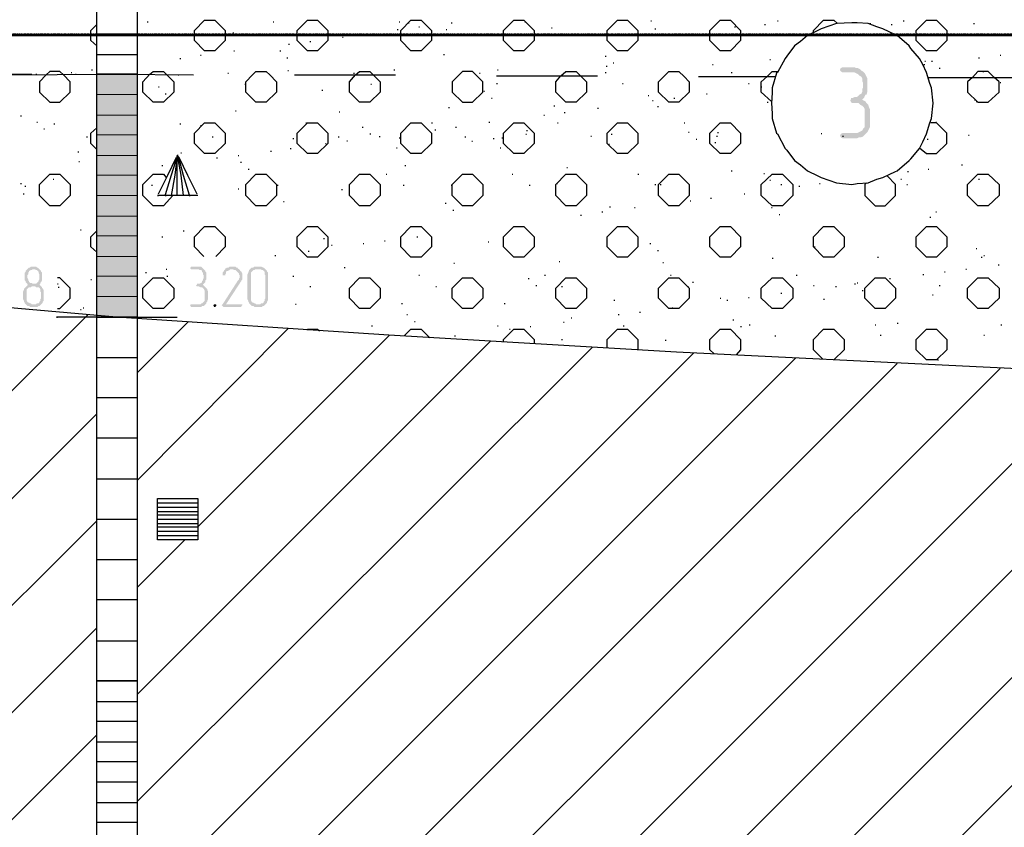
# Model space of a CAD drawing. Header units: millimetres. Extents: x -93479 to 1057970, y -66333 to 172656.
# Tile 87 of 145: x 181101 to 185971, y 46059 to 50056. Entities that reach past the tile are written whole.
import ezdxf

# ---------------------------------------------------------------- set-up
doc = ezdxf.new("R2010")
doc.units = ezdxf.units.MM
doc.linetypes.add('01 Штриховая _4 мм_', pattern=[6, 3.5, -2.5])
doc.layers.add('PDF _Геометрия', color=7, linetype='Continuous')
doc.layers.add('PDF _Сплошная заливка', color=7, linetype='Continuous')
doc.layers.add('РАЗМЕРЫ', color=7, linetype='Continuous', lineweight=9)

# ---------------------------------------------------------------- blocks, each defined once
blk = doc.blocks.new('геология2')
at = {"layer": 'PDF _Сплошная заливка', "transparency": 33554559}
for points in [[(34.8505, -10.5301), (34.8305, -10.5301), (34.8272, -10.5318), (34.8255, -10.5351), (34.8272, -10.5384), (34.8305, -10.5401), (34.8538, -10.5401), (34.8572, -10.5418), (34.8605, -10.5434), (34.8638, -10.5468), (34.8672, -10.5484), (34.8688, -10.5518), (34.8688, -10.5568), (34.8705, -10.5601), (34.8705, -10.5701), (34.8688, -10.5734), (34.8688, -10.5784), (34.8672, -10.5818), (34.8638, -10.5834), (34.8605, -10.5868), (34.8572, -10.5884), (34.8538, -10.5884), (34.8505, -10.5901), (34.8472, -10.5901), (34.8472, -10.5918), (34.8455, -10.5951), (34.8472, -10.5984), (34.8505, -10.6001), (34.8622, -10.6001), (34.8655, -10.6034), (34.8688, -10.6051), (34.8722, -10.6084), (34.8738, -10.6118), (34.8738, -10.6468), (34.8705, -10.6501), (34.8688, -10.6534), (34.8655, -10.6551), (34.8622, -10.6568), (34.8588, -10.6584), (34.8305, -10.6584), (34.8272, -10.6601), (34.8255, -10.6634), (34.8272, -10.6668), (34.8305, -10.6684), (34.8588, -10.6684), (34.8622, -10.6668), (34.8655, -10.6668), (34.8705, -10.6651), (34.8738, -10.6618), (34.8755, -10.6601), (34.8788, -10.6568), (34.8805, -10.6534), (34.8822, -10.6501), (34.8838, -10.6468), (34.8838, -10.6118), (34.8822, -10.6084), (34.8805, -10.6034), (34.8772, -10.6001), (34.8755, -10.5968), (34.8722, -10.5951), (34.8688, -10.5934), (34.8722, -10.5901), (34.8738, -10.5868), (34.8755, -10.5834), (34.8772, -10.5834), (34.8788, -10.5784), (34.8788, -10.5518), (34.8772, -10.5484), (34.8755, -10.5451), (34.8738, -10.5418), (34.8705, -10.5384), (34.8672, -10.5368), (34.8638, -10.5334), (34.8605, -10.5318), (34.8572, -10.5318), (34.8538, -10.5301)], [(33.2555, -10.9184), (33.2505, -10.9184), (33.2488, -10.9201), (33.2472, -10.9201), (33.2455, -10.9218), (33.2438, -10.9234), (33.2422, -10.9251), (33.2405, -10.9268), (33.2405, -10.9284), (33.2388, -10.9301), (33.2388, -10.9451), (33.2405, -10.9468), (33.2405, -10.9484), (33.2422, -10.9501), (33.2438, -10.9518), (33.2438, -10.9534), (33.2455, -10.9534), (33.2438, -10.9551), (33.2422, -10.9568), (33.2588, -10.9568), (33.2605, -10.9584), (33.2655, -10.9584), (33.2672, -10.9601), (33.2688, -10.9618), (33.2688, -10.9668), (33.2705, -10.9684), (33.2705, -10.9801), (33.2688, -10.9818), (33.2688, -10.9851), (33.2672, -10.9868), (33.2672, -10.9884), (33.2655, -10.9901), (33.2622, -10.9901), (33.2605, -10.9918), (33.2405, -10.9918), (33.2422, -10.9934), (33.2438, -10.9951), (33.2472, -10.9951), (33.2488, -10.9968), (33.2638, -10.9968), (33.2655, -10.9951), (33.2672, -10.9951), (33.2688, -10.9934), (33.2705, -10.9918), (33.2722, -10.9901), (33.2738, -10.9884), (33.2738, -10.9868), (33.2755, -10.9851), (33.2755, -10.9634), (33.2738, -10.9618), (33.2738, -10.9601), (33.2722, -10.9601), (33.2722, -10.9584), (33.2705, -10.9568), (33.2688, -10.9551), (33.2672, -10.9534), (33.2688, -10.9518), (33.2538, -10.9518), (33.2522, -10.9501), (33.2488, -10.9501), (33.2472, -10.9484), (33.2472, -10.9468), (33.2455, -10.9451), (33.2455, -10.9434), (33.2438, -10.9401), (33.2438, -10.9351), (33.2455, -10.9334), (33.2455, -10.9301), (33.2472, -10.9284), (33.2472, -10.9268), (33.2505, -10.9251), (33.2522, -10.9251), (33.2538, -10.9234), (33.2672, -10.9234), (33.2655, -10.9218), (33.2638, -10.9201), (33.2622, -10.9201), (33.2605, -10.9184), (33.2572, -10.9184)], [(33.2672, -10.9234), (33.2555, -10.9234), (33.2588, -10.9234), (33.2605, -10.9251), (33.2622, -10.9251), (33.2638, -10.9268), (33.2655, -10.9284), (33.2655, -10.9301), (33.2672, -10.9334), (33.2672, -10.9434), (33.2655, -10.9451), (33.2655, -10.9468), (33.2638, -10.9484), (33.2622, -10.9501), (33.2605, -10.9518), (33.2555, -10.9518), (33.2688, -10.9518), (33.2688, -10.9501), (33.2705, -10.9484), (33.2722, -10.9451), (33.2722, -10.9301), (33.2705, -10.9284), (33.2705, -10.9268), (33.2688, -10.9251)], [(33.5755, -10.9184), (33.5622, -10.9184), (33.5605, -10.9218), (33.5622, -10.9234), (33.5772, -10.9234), (33.5788, -10.9251), (33.5822, -10.9251), (33.5838, -10.9268), (33.5838, -10.9284), (33.5855, -10.9301), (33.5855, -10.9334), (33.5872, -10.9351), (33.5872, -10.9401), (33.5855, -10.9434), (33.5855, -10.9451), (33.5838, -10.9468), (33.5838, -10.9484), (33.5822, -10.9501), (33.5788, -10.9518), (33.5738, -10.9518), (33.5738, -10.9534), (33.5722, -10.9551), (33.5738, -10.9568), (33.5772, -10.9568), (33.5805, -10.9584), (33.5838, -10.9584), (33.5855, -10.9601), (33.5872, -10.9618), (33.5888, -10.9651), (33.5888, -10.9851), (33.5872, -10.9868), (33.5855, -10.9884), (33.5838, -10.9901), (33.5822, -10.9901), (33.5805, -10.9918), (33.5622, -10.9918), (33.5605, -10.9934), (33.5622, -10.9968), (33.5822, -10.9968), (33.5838, -10.9951), (33.5872, -10.9951), (33.5888, -10.9934), (33.5905, -10.9918), (33.5922, -10.9901), (33.5922, -10.9884), (33.5938, -10.9868), (33.5938, -10.9851), (33.5955, -10.9818), (33.5955, -10.9668), (33.5938, -10.9634), (33.5938, -10.9618), (33.5922, -10.9601), (33.5905, -10.9584), (33.5888, -10.9568), (33.5872, -10.9551), (33.5855, -10.9534), (33.5872, -10.9518), (33.5888, -10.9501), (33.5905, -10.9484), (33.5905, -10.9451), (33.5922, -10.9434), (33.5922, -10.9301), (33.5905, -10.9284), (33.5905, -10.9268), (33.5888, -10.9251), (33.5872, -10.9234), (33.5855, -10.9218), (33.5838, -10.9201), (33.5822, -10.9184), (33.5772, -10.9184)], [(33.6555, -10.9234), (33.6422, -10.9234), (33.6438, -10.9234), (33.6455, -10.9251), (33.6488, -10.9251), (33.6505, -10.9268), (33.6522, -10.9284), (33.6538, -10.9301), (33.6555, -10.9318), (33.6555, -10.9334), (33.6572, -10.9351), (33.6572, -10.9401), (33.6555, -10.9418), (33.6555, -10.9434), (33.6538, -10.9451), (33.6238, -10.9918), (33.6222, -10.9934), (33.6238, -10.9951), (33.6255, -10.9968), (33.6605, -10.9968), (33.6605, -10.9951), (33.6622, -10.9934), (33.6622, -10.9918), (33.6305, -10.9918), (33.6588, -10.9484), (33.6605, -10.9468), (33.6605, -10.9451), (33.6622, -10.9434), (33.6622, -10.9318), (33.6605, -10.9284), (33.6588, -10.9268), (33.6572, -10.9251)], [(33.6422, -10.9184), (33.6372, -10.9184), (33.6355, -10.9201), (33.6322, -10.9201), (33.6305, -10.9218), (33.6288, -10.9218), (33.6288, -10.9234), (33.6272, -10.9251), (33.6255, -10.9284), (33.6238, -10.9301), (33.6238, -10.9318), (33.6238, -10.9351), (33.6288, -10.9351), (33.6288, -10.9334), (33.6305, -10.9318), (33.6305, -10.9284), (33.6322, -10.9268), (33.6338, -10.9268), (33.6372, -10.9251), (33.6388, -10.9234), (33.6555, -10.9234), (33.6538, -10.9218), (33.6522, -10.9201), (33.6505, -10.9201), (33.6488, -10.9184), (33.6438, -10.9184)], [(33.6955, -10.9184), (33.6855, -10.9184), (33.6838, -10.9201), (33.6805, -10.9201), (33.6788, -10.9218), (33.6772, -10.9234), (33.6755, -10.9251), (33.6755, -10.9268), (33.6738, -10.9284), (33.6738, -10.9301), (33.6722, -10.9334), (33.6722, -10.9818), (33.6738, -10.9851), (33.6738, -10.9868), (33.6755, -10.9884), (33.6755, -10.9901), (33.6772, -10.9918), (33.6788, -10.9934), (33.6805, -10.9951), (33.6838, -10.9951), (33.6855, -10.9968), (33.7005, -10.9968), (33.7022, -10.9951), (33.7038, -10.9951), (33.7055, -10.9934), (33.7072, -10.9918), (33.6888, -10.9918), (33.6872, -10.9901), (33.6855, -10.9901), (33.6838, -10.9884), (33.6822, -10.9884), (33.6805, -10.9868), (33.6788, -10.9834), (33.6788, -10.9301), (33.6805, -10.9284), (33.6822, -10.9268), (33.6838, -10.9251), (33.6855, -10.9251), (33.6872, -10.9234), (33.7072, -10.9234), (33.7055, -10.9218), (33.7038, -10.9201), (33.7022, -10.9201), (33.6988, -10.9184), (33.6972, -10.9184)], [(33.7072, -10.9234), (33.6955, -10.9234), (33.6972, -10.9234), (33.7005, -10.9251), (33.7022, -10.9251), (33.7038, -10.9268), (33.7055, -10.9284), (33.7055, -10.9334), (33.7072, -10.9351), (33.7072, -10.9801), (33.7055, -10.9818), (33.7055, -10.9851), (33.7038, -10.9868), (33.7038, -10.9884), (33.7022, -10.9901), (33.6988, -10.9901), (33.6972, -10.9918), (33.6888, -10.9918), (33.7072, -10.9918), (33.7088, -10.9901), (33.7105, -10.9884), (33.7105, -10.9868), (33.7122, -10.9834), (33.7122, -10.9301), (33.7105, -10.9284), (33.7105, -10.9268), (33.7088, -10.9251)], [(33.2422, -10.9568), (33.2405, -10.9584), (33.2388, -10.9601), (33.2372, -10.9618), (33.2372, -10.9634), (33.2355, -10.9668), (33.2355, -10.9684), (33.2355, -10.9818), (33.2372, -10.9851), (33.2372, -10.9868), (33.2388, -10.9884), (33.2388, -10.9901), (33.2405, -10.9918), (33.2522, -10.9918), (33.2505, -10.9901), (33.2488, -10.9901), (33.2472, -10.9884), (33.2455, -10.9884), (33.2438, -10.9868), (33.2422, -10.9834), (33.2422, -10.9634), (33.2438, -10.9618), (33.2455, -10.9601), (33.2472, -10.9584), (33.2505, -10.9584), (33.2522, -10.9568), (33.2588, -10.9568)], [(33.6088, -10.9918), (33.6072, -10.9918), (33.6055, -10.9934), (33.6072, -10.9968), (33.6105, -10.9968), (33.6105, -10.9951), (33.6122, -10.9934), (33.6105, -10.9918)]]:
    blk.add_hatch(color=7, dxfattribs=at).paths.add_polyline_path(points)
at = {"layer": 'PDF _Геометрия', "color": 7, "lineweight": 25}
for points in [[(33.3805, -19.7951), (33.3788, -19.7951), (33.4572, -19.7951), (33.4572, -21.5668), (33.3788, -21.5668), (33.3788, -19.7951), (33.3788, -14.7568), (33.3788, -9.7568), (33.4572, -9.7568), (33.4572, -14.7568), (33.4572, -19.7951), (33.4588, -19.7951)], [(33.4772, -10.4418), (33.4788, -10.4418)], [(33.7222, -10.4418), (33.7238, -10.4418)], [(33.9672, -10.4418), (33.9688, -10.4418)], [(33.9855, -10.4434), (33.9872, -10.4434)], [(34.0688, -10.4434), (34.0705, -10.4434)], [(34.2122, -10.4418), (34.2138, -10.4418)], [(34.4572, -10.4401), (34.4588, -10.4401)], [(34.6055, -10.4384), (34.6072, -10.4384)], [(34.7038, -10.4401), (34.7055, -10.4401)], [(34.7738, -10.4618), (34.7738, -10.4584), (34.7938, -10.4384), (34.8138, -10.4384), (34.8205, -10.4451)], [(34.8838, -10.4451), (34.8855, -10.4451)], [(34.9488, -10.4401), (34.9505, -10.4401)], [(35.0855, -10.4451), (35.0872, -10.4451)], [(33.3788, -10.4884), (33.3672, -10.4784), (33.3672, -10.4584), (33.3788, -10.4468)], [(33.6438, -10.4634), (33.6455, -10.4634)], [(33.9638, -10.4568), (33.9655, -10.4568)], [(34.0055, -10.4518), (34.0072, -10.4518)], [(34.0588, -10.4568), (34.0605, -10.4568)], [(34.2638, -10.4534), (34.2655, -10.4534)], [(34.4655, -10.4551), (34.4672, -10.4551)], [(34.6205, -10.4518), (34.6222, -10.4518)], [(34.6788, -10.4468), (34.6805, -10.4468)], [(34.9255, -10.4468), (34.9272, -10.4468)], [(33.3788, -10.4651), (33.4572, -10.4651)], [(33.7938, -10.4801), (33.7955, -10.4801)], [(33.8455, -10.4651), (33.8472, -10.4651)], [(33.8572, -10.4718), (33.8588, -10.4718)], [(33.6455, -10.4984), (33.6472, -10.4984)], [(33.7355, -10.4984), (33.7372, -10.4984)], [(33.7522, -10.4851), (33.7538, -10.4851)], [(33.3788, -10.5051), (33.4572, -10.5051)], [(33.5405, -10.5134), (33.5422, -10.5134)], [(33.5805, -10.5068), (33.5822, -10.5068)], [(33.7488, -10.5118), (33.7505, -10.5118)], [(34.0538, -10.5051), (34.0555, -10.5051)], [(34.3688, -10.5084), (34.3705, -10.5084)], [(34.3838, -10.5218), (34.3855, -10.5218)], [(34.6888, -10.5151), (34.6905, -10.5151)], [(34.9905, -10.5184), (34.9922, -10.5184)], [(35.0038, -10.5184), (35.0055, -10.5184)], [(35.0955, -10.5118), (35.0972, -10.5118)], [(35.1372, -10.5068), (35.1388, -10.5068)], [(33.3288, -10.5401), (33.3305, -10.5401)], [(33.3688, -10.5351), (33.3705, -10.5351)], [(33.7505, -10.5368), (33.7522, -10.5368)], [(33.9572, -10.5351), (33.9588, -10.5351)], [(34.1588, -10.5351), (34.1605, -10.5351)], [(34.3688, -10.5401), (34.3705, -10.5401)], [(34.3705, -10.5284), (34.3722, -10.5284)], [(34.5772, -10.5251), (34.5788, -10.5251)], [(34.6138, -10.5401), (34.6155, -10.5401)], [(34.6922, -10.5968), (34.6722, -10.5784), (34.6722, -10.5584), (34.6838, -10.5484), (34.6938, -10.5384), (34.7038, -10.5384)], [(34.9888, -10.5251), (34.9905, -10.5251)], [(35.0188, -10.5318), (35.0205, -10.5318)], [(35.1038, -10.5384), (35.1055, -10.5384)], [(32.6622, -10.5434), (33.2522, -10.5434)], [(33.1855, -10.5451), (33.4172, -10.5434), (33.5672, -10.5451)], [(33.2605, -10.5434), (33.2622, -10.5434)], [(33.3372, -10.5434), (33.3388, -10.5434)], [(33.3788, -10.5434), (33.4572, -10.5434)], [(33.5372, -10.5451), (33.5388, -10.5451)], [(33.6338, -10.5418), (33.6355, -10.5418)], [(33.7638, -10.5451), (33.9605, -10.5451)], [(33.8788, -10.5418), (33.8805, -10.5418)], [(34.1238, -10.5418), (34.1255, -10.5418)], [(34.1572, -10.5468), (34.3538, -10.5468)], [(34.5505, -10.5484), (34.7005, -10.5484)], [(34.9988, -10.5501), (35.2072, -10.5501)], [(35.1372, -10.5601), (35.1388, -10.5601)], [(33.4988, -10.5684), (33.5005, -10.5684)], [(33.6672, -10.5634), (33.6688, -10.5634)], [(33.8172, -10.5751), (33.8188, -10.5751)], [(33.9122, -10.5634), (33.9138, -10.5634)], [(34.1322, -10.5768), (34.1338, -10.5768)], [(34.1572, -10.5618), (34.1588, -10.5618)], [(34.4022, -10.5618), (34.4038, -10.5618)], [(34.6472, -10.5618), (34.6488, -10.5618)], [(34.6722, -10.5684), (34.6738, -10.5684)], [(33.5122, -10.5818), (33.5138, -10.5818)], [(34.1472, -10.5901), (34.1488, -10.5901)], [(34.4522, -10.5851), (34.4538, -10.5851)], [(34.4605, -10.5951), (34.4622, -10.5951)], [(34.5022, -10.5901), (34.5038, -10.5901)], [(34.5655, -10.5818), (34.5672, -10.5818)], [(34.6838, -10.5984), (34.6855, -10.5984)], [(35.0872, -10.5934), (35.0888, -10.5934)], [(35.0905, -10.5968), (35.0922, -10.5968)], [(40.6022, -11.4334), (40.1688, -11.3818), (39.9538, -11.3584), (39.7255, -11.3334), (39.4855, -11.3118), (39.2305, -11.2901), (38.9588, -11.2718), (38.6705, -11.2551), (38.3638, -11.2401), (38.0372, -11.2284), (37.4722, -11.2101), (36.8872, -11.1901), (36.2888, -11.1668), (35.6872, -11.1418), (35.0905, -11.1134), (34.5072, -11.0851), (33.9472, -11.0518), (33.4172, -11.0168), (32.8255, -10.9651)], [(33.6488, -10.6151), (33.6505, -10.6151)], [(33.8505, -10.6168), (33.8522, -10.6168)], [(34.0638, -10.6084), (34.0655, -10.6084)], [(34.2688, -10.6051), (34.2705, -10.6051)], [(34.3538, -10.6101), (34.3555, -10.6101)], [(34.4705, -10.6068), (34.4722, -10.6068)], [(33.2305, -10.6251), (33.2322, -10.6251)], [(33.2622, -10.6368), (33.2638, -10.6368)], [(34.1422, -10.6368), (34.1438, -10.6368)], [(34.2488, -10.6234), (34.2505, -10.6234)], [(34.2888, -10.6184), (34.2905, -10.6184)], [(35.0122, -10.6368), (35.0138, -10.6368)], [(33.2755, -10.6501), (33.2772, -10.6501)], [(33.2955, -10.6401), (33.2972, -10.6401)], [(33.3788, -10.6901), (33.3672, -10.6784), (33.3672, -10.6584), (33.3788, -10.6484)], [(33.5405, -10.6401), (33.5422, -10.6401)], [(33.5805, -10.6434), (33.5822, -10.6434)], [(33.7855, -10.6384), (33.7872, -10.6384)], [(33.8955, -10.6468), (33.8972, -10.6468)], [(34.0305, -10.6384), (34.0322, -10.6384)], [(34.0372, -10.6518), (34.0388, -10.6518)], [(34.0772, -10.6468), (34.0788, -10.6468)], [(34.2155, -10.6534), (34.2172, -10.6534)], [(34.2755, -10.6384), (34.2772, -10.6384)], [(34.5222, -10.6384), (34.5238, -10.6384)], [(34.9805, -10.6868), (34.9938, -10.6984), (35.0138, -10.6984), (35.0338, -10.6784), (35.0338, -10.6584), (35.0138, -10.6384), (35.0022, -10.6384)], [(33.3588, -10.6658), (33.3605, -10.6658)], [(33.6038, -10.6658), (33.6055, -10.6658)], [(33.7605, -10.6691), (33.7622, -10.6691)], [(33.8488, -10.6658), (33.8505, -10.6658)], [(33.8655, -10.6734), (33.8672, -10.6734)], [(33.9105, -10.6601), (33.9122, -10.6601)], [(33.9288, -10.6651), (33.9305, -10.6651)], [(33.9672, -10.6675), (33.9688, -10.6675)], [(34.0955, -10.6658), (34.0972, -10.6658)], [(34.1088, -10.6741), (34.1105, -10.6741)], [(34.1505, -10.6691), (34.1522, -10.6691)], [(34.1672, -10.6675), (34.1688, -10.6675)], [(34.2138, -10.6608), (34.2155, -10.6608)], [(34.3405, -10.6641), (34.3422, -10.6641)], [(34.3805, -10.6608), (34.3822, -10.6608)], [(34.5305, -10.6568), (34.5322, -10.6568)], [(34.5455, -10.6701), (34.5472, -10.6701)], [(34.5855, -10.6641), (34.5872, -10.6641)], [(34.5872, -10.6575), (34.5888, -10.6575)], [(34.7888, -10.6591), (34.7905, -10.6591)], [(34.8305, -10.6641), (34.8322, -10.6641)], [(34.9955, -10.6701), (34.9972, -10.6701)], [(35.0755, -10.6625), (35.0772, -10.6625)], [(33.7172, -10.6934), (33.7188, -10.6934)], [(33.7555, -10.6884), (33.7572, -10.6884)], [(33.8238, -10.6784), (33.8255, -10.6784)], [(33.9622, -10.6868), (33.9638, -10.6868)], [(34.1638, -10.6868), (34.1655, -10.6868)], [(34.3755, -10.6801), (34.3772, -10.6801)], [(34.5822, -10.6768), (34.5838, -10.6768)], [(33.3422, -10.6951), (33.3438, -10.6951)], [(33.3438, -10.7134), (33.3455, -10.7134)], [(33.4988, -10.7768), (33.5172, -10.7401), (33.5338, -10.7051)], [(33.5355, -10.7034), (33.5238, -10.7401), (33.5122, -10.7784)], [(33.5355, -10.7801), (33.5355, -10.7018), (33.5305, -10.7401), (33.5238, -10.7801)], [(33.5372, -10.7018), (33.5355, -10.7018), (33.5422, -10.7401), (33.5472, -10.7801)], [(33.5372, -10.7034), (33.5472, -10.7401), (33.5588, -10.7784)], [(33.5388, -10.7051), (33.5555, -10.7401), (33.5738, -10.7768)], [(33.5422, -10.6968), (33.5438, -10.6968)], [(33.6122, -10.7068), (33.6138, -10.7068)], [(33.6538, -10.7018), (33.6555, -10.7018)], [(33.5055, -10.7218), (33.5072, -10.7218)], [(33.6588, -10.7151), (33.6605, -10.7151)], [(33.6738, -10.7284), (33.6755, -10.7284)], [(33.9788, -10.7218), (33.9805, -10.7218)], [(34.2938, -10.7251), (34.2955, -10.7251)], [(34.6138, -10.7318), (34.6155, -10.7318)], [(34.9972, -10.7284), (34.9988, -10.7284)], [(35.0622, -10.7201), (35.0638, -10.7201)], [(33.2938, -10.7484), (33.2955, -10.7484)], [(33.5272, -10.7801), (33.5088, -10.8001), (33.4888, -10.8001), (33.4688, -10.7801), (33.4688, -10.7584), (33.4888, -10.7384), (33.5088, -10.7384), (33.5138, -10.7451)], [(33.6972, -10.7384), (33.6988, -10.7384)], [(33.9422, -10.7384), (33.9438, -10.7384)], [(34.1872, -10.7384), (34.1888, -10.7384)], [(34.3088, -10.7384), (34.3105, -10.7384)], [(34.4322, -10.7384), (34.4338, -10.7384)], [(34.6772, -10.7368), (34.6788, -10.7368)], [(34.6888, -10.7501), (34.6905, -10.7501)], [(34.8772, -10.7551), (34.8738, -10.7584), (34.8738, -10.7801), (34.8938, -10.8001), (34.9138, -10.8001), (34.9338, -10.7801), (34.9338, -10.7584), (34.9172, -10.7418)], [(34.9438, -10.7484), (34.9455, -10.7484)], [(34.9572, -10.7334), (34.9588, -10.7334)], [(35.0955, -10.7484), (35.0972, -10.7484)], [(33.2305, -10.7568), (33.2322, -10.7568)], [(33.2388, -10.7618), (33.2405, -10.7618)], [(33.4855, -10.7601), (33.4872, -10.7601)], [(33.6538, -10.7668), (33.6555, -10.7668)], [(33.7305, -10.7601), (33.7322, -10.7601)], [(33.8555, -10.7684), (33.8572, -10.7684)], [(33.9755, -10.7601), (33.9772, -10.7601)], [(34.0688, -10.7601), (34.0705, -10.7601)], [(34.2205, -10.7601), (34.2222, -10.7601)], [(34.2738, -10.7568), (34.2755, -10.7568)], [(34.4655, -10.7584), (34.4672, -10.7584)], [(34.4755, -10.7584), (34.4772, -10.7584)], [(34.7105, -10.7584), (34.7122, -10.7584)], [(34.7455, -10.7618), (34.7472, -10.7618)], [(34.7855, -10.7568), (34.7872, -10.7568)], [(34.9555, -10.7584), (34.9572, -10.7584)], [(33.2355, -10.7768), (33.2372, -10.7768)], [(33.5755, -10.7801), (33.4972, -10.7801), (33.4988, -10.7801)], [(33.5122, -10.7801), (33.5138, -10.7801)], [(33.5588, -10.7801), (33.5605, -10.7801)], [(34.5338, -10.7901), (34.5355, -10.7901)], [(34.5738, -10.7851), (34.5755, -10.7851)], [(34.6388, -10.7768), (34.6405, -10.7768)], [(33.7422, -10.7918), (33.7438, -10.7918)], [(34.0572, -10.7951), (34.0588, -10.7951)], [(34.0722, -10.8084), (34.0738, -10.8084)], [(34.3772, -10.8018), (34.3788, -10.8018)], [(34.4255, -10.8034), (34.4272, -10.8034)], [(34.6922, -10.8034), (34.6938, -10.8034)], [(34.3205, -10.8184), (34.3222, -10.8184)], [(34.3622, -10.8118), (34.3638, -10.8118)], [(34.7072, -10.8168), (34.7088, -10.8168)], [(35.0005, -10.8218), (35.0022, -10.8218)], [(35.0122, -10.8118), (35.0138, -10.8118)], [(33.3472, -10.8468), (33.3488, -10.8468)], [(33.5872, -10.8984), (33.5688, -10.8801), (33.5688, -10.8601), (33.5888, -10.8401), (33.6088, -10.8401), (33.6288, -10.8601), (33.6288, -10.8801), (33.6105, -10.8984)], [(33.3788, -10.8901), (33.3672, -10.8801), (33.3672, -10.8601), (33.3788, -10.8484)], [(33.5055, -10.8601), (33.5072, -10.8601)], [(33.5472, -10.8484), (33.5488, -10.8484)], [(33.8205, -10.8634), (33.8222, -10.8634)], [(34.0022, -10.8601), (34.0038, -10.8601)], [(33.8355, -10.8768), (33.8372, -10.8768)], [(33.8972, -10.8734), (33.8988, -10.8734)], [(33.9388, -10.8684), (33.9405, -10.8684)], [(34.1405, -10.8701), (34.1422, -10.8701)], [(34.4555, -10.8734), (34.4572, -10.8734)], [(34.7755, -10.8801), (34.7772, -10.8801)], [(35.0905, -10.8834), (35.0922, -10.8834)], [(33.7255, -10.8968), (33.7272, -10.8968)], [(33.7905, -10.8884), (33.7922, -10.8884)], [(34.4705, -10.8868), (34.4722, -10.8868)], [(34.6938, -10.9018), (34.6955, -10.9018)], [(34.8988, -10.9001), (34.9005, -10.9001)], [(35.1005, -10.9001), (35.1022, -10.9001)], [(35.1055, -10.8968), (35.1072, -10.8968)], [(33.5138, -10.9234), (33.5155, -10.9234)], [(33.8605, -10.9201), (33.8622, -10.9201)], [(34.0738, -10.9118), (34.0755, -10.9118)], [(34.2788, -10.9084), (34.2805, -10.9084)], [(34.4805, -10.9101), (34.4822, -10.9101)], [(35.0705, -10.9234), (35.0722, -10.9234)], [(35.1338, -10.9151), (35.1355, -10.9151)], [(33.3022, -11.0001), (33.3072, -11.0001), (33.3272, -10.9801), (33.3272, -10.9601), (33.3072, -10.9401), (33.3022, -10.9401)], [(33.3672, -10.9434), (33.3688, -10.9434)], [(33.4738, -10.9301), (33.4755, -10.9301)], [(33.5155, -10.9368), (33.5172, -10.9368)], [(33.7605, -10.9368), (33.7622, -10.9368)], [(33.9038, -10.9401), (33.9055, -10.9401)], [(34.0055, -10.9351), (34.0072, -10.9351)], [(34.2188, -10.9418), (34.2205, -10.9418)], [(34.2505, -10.9351), (34.2522, -10.9351)], [(34.4955, -10.9351), (34.4972, -10.9351)], [(34.7405, -10.9351), (34.7422, -10.9351)], [(34.9222, -10.9418), (34.9238, -10.9418)], [(34.9872, -10.9334), (34.9888, -10.9334)], [(35.0288, -10.9284), (35.0305, -10.9284)], [(33.3022, -10.9518), (33.3038, -10.9518)], [(33.3038, -10.9584), (33.3055, -10.9584)], [(33.7938, -10.9568), (33.7955, -10.9568)], [(34.0388, -10.9568), (34.0405, -10.9568)], [(34.2338, -10.9551), (34.2355, -10.9551)], [(34.2838, -10.9568), (34.2855, -10.9568)], [(34.5288, -10.9568), (34.5305, -10.9568)], [(34.5388, -10.9484), (34.5405, -10.9484)], [(34.7738, -10.9551), (34.7755, -10.9551)], [(34.8172, -10.9568), (34.8188, -10.9568)], [(34.8538, -10.9518), (34.8555, -10.9518)], [(34.8588, -10.9501), (34.8605, -10.9501)], [(35.0188, -10.9551), (35.0205, -10.9551)], [(34.5922, -10.9801), (34.5938, -10.9801)], [(34.6472, -10.9784), (34.6488, -10.9784)], [(34.7105, -10.9701), (34.7122, -10.9701)], [(34.7938, -10.9818), (34.7955, -10.9818)], [(34.8688, -10.9651), (34.8705, -10.9651)], [(35.0055, -10.9734), (35.0072, -10.9734)], [(33.3522, -10.9984), (33.3538, -10.9984)], [(33.7655, -10.9918), (33.7672, -10.9918)], [(33.9722, -10.9901), (33.9738, -10.9901)], [(34.1722, -10.9901), (34.1738, -10.9901)], [(34.3855, -10.9834), (34.3872, -10.9834)], [(34.4988, -10.9984), (34.5005, -10.9984)], [(34.6055, -10.9834), (34.6072, -10.9834)], [(28.4955, -15.8784), (33.3622, -11.0118)], [(33.4188, -11.0168), (33.4172, -11.0168), (33.3005, -11.0168), (33.3022, -11.0168)], [(33.3472, -11.0018), (33.3488, -11.0018)], [(33.3805, -11.0168), (33.3788, -11.0168), (33.4572, -11.0168), (33.3788, -11.0168), (33.4572, -11.0168)], [(33.4172, -11.0168), (33.5355, -11.0168)], [(33.9822, -11.0118), (33.9838, -11.0118)], [(34.3022, -11.0184), (34.3038, -11.0184)], [(34.3938, -11.0118), (34.3955, -11.0118)], [(34.4355, -11.0068), (34.4372, -11.0068)], [(33.4572, -11.1251), (33.5572, -11.0251)], [(33.4572, -11.3351), (33.7522, -11.0384)], [(33.9138, -11.0334), (33.9155, -11.0334)], [(33.9972, -11.0251), (33.9988, -11.0251)], [(34.1588, -11.0334), (34.1605, -11.0334)], [(34.2222, -11.0351), (34.2238, -11.0351)], [(34.2872, -11.0268), (34.2888, -11.0268)], [(34.4038, -11.0334), (34.4055, -11.0334)], [(34.6172, -11.0218), (34.6188, -11.0218)], [(34.6322, -11.0351), (34.6338, -11.0351)], [(34.6488, -11.0318), (34.6505, -11.0318)], [(34.8938, -11.0318), (34.8955, -11.0318)], [(34.9372, -11.0284), (34.9388, -11.0284)], [(35.1388, -11.0318), (35.1405, -11.0318)], [(33.4972, -11.4251), (33.5755, -11.4251), (33.9488, -11.0518)], [(33.7888, -11.0418), (33.7888, -11.0401), (33.8088, -11.0401), (33.8122, -11.0434)], [(33.9772, -11.0534), (33.9905, -11.0401), (34.0105, -11.0401), (34.0272, -11.0568)], [(34.0755, -11.0534), (34.0772, -11.0534)], [(34.1705, -11.0651), (34.1705, -11.0601), (34.1905, -11.0401), (34.2105, -11.0401), (34.2305, -11.0601), (34.2305, -11.0684)], [(34.1822, -11.0401), (34.1838, -11.0401)], [(34.3722, -11.0768), (34.3722, -11.0601), (34.3922, -11.0401), (34.4122, -11.0401), (34.4322, -11.0601), (34.4322, -11.0801)], [(34.5805, -11.0884), (34.5722, -11.0801), (34.5722, -11.0601), (34.5922, -11.0401), (34.6122, -11.0401), (34.6322, -11.0601), (34.6322, -11.0801), (34.6238, -11.0901)], [(34.6988, -11.0534), (34.7005, -11.0534)], [(34.7922, -11.0984), (34.7738, -11.0801), (34.7738, -11.0601), (34.7938, -11.0401), (34.8138, -11.0401), (34.8338, -11.0601), (34.8338, -11.0801), (34.8138, -11.1001)], [(34.9038, -11.0518), (34.9055, -11.0518)], [(35.1055, -11.0518), (35.1072, -11.0518)], [(33.4572, -11.7518), (34.1455, -11.0634)], [(33.4572, -11.9601), (34.3438, -11.0751)], [(34.2838, -11.0601), (34.2855, -11.0601)], [(34.4855, -11.0618), (34.4872, -11.0618)], [(33.3788, -11.0951), (33.4572, -11.0951)], [(33.4572, -12.1701), (34.5405, -11.0868)], [(33.4572, -12.3784), (34.7388, -11.0968)], [(33.4572, -12.5868), (34.9372, -11.1068)], [(35.0155, -11.1001), (35.0172, -11.1001)], [(33.4572, -12.7951), (35.1372, -11.1168)], [(33.4572, -13.0051), (35.3372, -11.1251)], [(33.4572, -13.2134), (35.5355, -11.1351)], [(33.4572, -13.4218), (35.7355, -11.1434)], [(33.4572, -13.6318), (35.9372, -11.1518)], [(33.3788, -11.1734), (33.4572, -11.1734)], [(28.4422, -16.1418), (33.3788, -11.2051)], [(33.3788, -11.2518), (33.4572, -11.2518)], [(33.3788, -11.3318), (33.4572, -11.3318)], [(33.4972, -11.3784), (33.5755, -11.3784)], [(33.4972, -11.3868), (33.5755, -11.3868)], [(33.4972, -11.3951), (33.5755, -11.3951)], [(33.4972, -11.4018), (33.5755, -11.4018)], [(32.8188, -11.9718), (33.3788, -11.4134)], [(33.3788, -11.4101), (33.4572, -11.4101)], [(33.4972, -11.4101), (33.5755, -11.4101)], [(33.4972, -11.4184), (33.5755, -11.4184)], [(33.4972, -11.4334), (33.5755, -11.4334)], [(33.4972, -11.4418), (33.5755, -11.4418)], [(33.4572, -11.5434), (33.5505, -11.4501)], [(33.3788, -11.4884), (33.4572, -11.4884)], [(33.3788, -11.5668), (33.4572, -11.5668)], [(33.0288, -11.9718), (33.3788, -11.6218)], [(33.3788, -11.6468), (33.4572, -11.6468)], [(33.3788, -11.7651), (33.4572, -11.7651)], [(33.3788, -11.8034), (33.4572, -11.8034)], [(33.2022, -12.0068), (33.3788, -11.8301)], [(33.3788, -11.8434), (33.4572, -11.8434)], [(33.3788, -11.8818), (33.4572, -11.8818)], [(33.3788, -11.9218), (33.4572, -11.9218)], [(33.3788, -11.9618), (33.4572, -11.9618)], [(33.3788, -12.0001), (33.4572, -12.0001)]]:
    blk.add_lwpolyline(points, dxfattribs=at)
for points in [[(33.5688, -10.4784), (33.5688, -10.4584), (33.5888, -10.4384), (33.6088, -10.4384), (33.6288, -10.4584), (33.6288, -10.4784), (33.6088, -10.4984), (33.5888, -10.4984)], [(33.7688, -10.4784), (33.7688, -10.4584), (33.7888, -10.4384), (33.8088, -10.4384), (33.8288, -10.4584), (33.8288, -10.4784), (33.8088, -10.4984), (33.7888, -10.4984)], [(33.9705, -10.4784), (33.9705, -10.4584), (33.9905, -10.4384), (34.0105, -10.4384), (34.0305, -10.4584), (34.0305, -10.4784), (34.0105, -10.4984), (33.9905, -10.4984)], [(34.1705, -10.4784), (34.1705, -10.4584), (34.1905, -10.4384), (34.2105, -10.4384), (34.2305, -10.4584), (34.2305, -10.4784), (34.2105, -10.4984), (34.1905, -10.4984)], [(34.3722, -10.4784), (34.3722, -10.4584), (34.3922, -10.4384), (34.4122, -10.4384), (34.4322, -10.4584), (34.4322, -10.4784), (34.4122, -10.4984), (34.3922, -10.4984)], [(34.5722, -10.4784), (34.5722, -10.4584), (34.5922, -10.4384), (34.6122, -10.4384), (34.6322, -10.4584), (34.6322, -10.4784), (34.6122, -10.4984), (34.5922, -10.4984)], [(35.0072, -10.6001), (35.0038, -10.5701), (35.0005, -10.5618), (34.9938, -10.5401), (34.9872, -10.5251), (34.9805, -10.5134), (34.9638, -10.4934), (34.9605, -10.4884), (34.9372, -10.4684), (34.9338, -10.4668), (34.9088, -10.4551), (34.8972, -10.4518), (34.8805, -10.4451), (34.8588, -10.4434), (34.8488, -10.4434), (34.8188, -10.4451), (34.7888, -10.4551), (34.7822, -10.4584), (34.7622, -10.4684), (34.7488, -10.4801), (34.7372, -10.4884), (34.7222, -10.5084), (34.7188, -10.5134), (34.7038, -10.5401), (34.7022, -10.5418), (34.6938, -10.5701), (34.6938, -10.5801), (34.6922, -10.6001), (34.6938, -10.6201), (34.6938, -10.6301), (34.7022, -10.6584), (34.7038, -10.6601), (34.7188, -10.6884), (34.7222, -10.6918), (34.7372, -10.7118), (34.7488, -10.7201), (34.7622, -10.7318), (34.7822, -10.7418), (34.7888, -10.7451), (34.8188, -10.7551), (34.8488, -10.7584), (34.8588, -10.7568), (34.8805, -10.7551), (34.8972, -10.7484), (34.9088, -10.7451), (34.9338, -10.7334), (34.9372, -10.7318), (34.9605, -10.7118), (34.9638, -10.7084), (34.9805, -10.6884), (34.9872, -10.6751), (34.9938, -10.6601), (35.0005, -10.6384), (35.0038, -10.6301)], [(34.9738, -10.4784), (34.9738, -10.4584), (34.9938, -10.4384), (35.0138, -10.4384), (35.0338, -10.4584), (35.0338, -10.4784), (35.0138, -10.4984), (34.9938, -10.4984)], [(33.2672, -10.5784), (33.2872, -10.5984), (33.3072, -10.5984), (33.3272, -10.5784), (33.3272, -10.5584), (33.3138, -10.5451), (33.3072, -10.5384), (33.2872, -10.5384), (33.2805, -10.5451), (33.2672, -10.5584)], [(33.4688, -10.5784), (33.4688, -10.5584), (33.4822, -10.5434), (33.4888, -10.5384), (33.5088, -10.5384), (33.5138, -10.5434), (33.5288, -10.5584), (33.5288, -10.5784), (33.5088, -10.5984), (33.4888, -10.5984)], [(33.6688, -10.5784), (33.6688, -10.5584), (33.6822, -10.5451), (33.6888, -10.5384), (33.7088, -10.5384), (33.7155, -10.5451), (33.7288, -10.5584), (33.7288, -10.5784), (33.7088, -10.5984), (33.6888, -10.5984)], [(33.8705, -10.5784), (33.8705, -10.5584), (33.8822, -10.5451), (33.8905, -10.5384), (33.9105, -10.5384), (33.9172, -10.5451), (33.9305, -10.5584), (33.9305, -10.5784), (33.9105, -10.5984), (33.8905, -10.5984)], [(34.1105, -10.5984), (34.1305, -10.5784), (34.1305, -10.5584), (34.1188, -10.5468), (34.1105, -10.5384), (34.0905, -10.5384), (34.0822, -10.5468), (34.0705, -10.5584), (34.0705, -10.5784), (34.0905, -10.5984)], [(34.2722, -10.5784), (34.2722, -10.5584), (34.2822, -10.5468), (34.2922, -10.5384), (34.3122, -10.5384), (34.3205, -10.5468), (34.3322, -10.5584), (34.3322, -10.5784), (34.3122, -10.5984), (34.2922, -10.5984)], [(34.4722, -10.5784), (34.4722, -10.5584), (34.4838, -10.5468), (34.4922, -10.5384), (34.5122, -10.5384), (34.5222, -10.5484), (34.5322, -10.5584), (34.5322, -10.5784), (34.5122, -10.5984), (34.4922, -10.5984)], [(35.1138, -10.5984), (35.1355, -10.5784), (35.1355, -10.5584), (35.1255, -10.5501), (35.1138, -10.5384), (35.0938, -10.5384), (35.0838, -10.5501), (35.0738, -10.5584), (35.0738, -10.5784), (35.0938, -10.5984)], [(33.4572, -10.5434), (33.3788, -10.5434)], [(33.5688, -10.6784), (33.5688, -10.6584), (33.5888, -10.6384), (33.6088, -10.6384), (33.6288, -10.6584), (33.6288, -10.6784), (33.6088, -10.6984), (33.5888, -10.6984)], [(33.7688, -10.6784), (33.7688, -10.6584), (33.7888, -10.6384), (33.8088, -10.6384), (33.8288, -10.6584), (33.8288, -10.6784), (33.8088, -10.6984), (33.7888, -10.6984)], [(33.9705, -10.6784), (33.9705, -10.6584), (33.9905, -10.6384), (34.0105, -10.6384), (34.0305, -10.6584), (34.0305, -10.6784), (34.0105, -10.6984), (33.9905, -10.6984)], [(34.1705, -10.6784), (34.1705, -10.6584), (34.1905, -10.6384), (34.2105, -10.6384), (34.2305, -10.6584), (34.2305, -10.6784), (34.2105, -10.6984), (34.1905, -10.6984)], [(34.3722, -10.6784), (34.3722, -10.6584), (34.3922, -10.6384), (34.4122, -10.6384), (34.4322, -10.6584), (34.4322, -10.6784), (34.4122, -10.6984), (34.3922, -10.6984)], [(34.5722, -10.6784), (34.5722, -10.6584), (34.5922, -10.6384), (34.6122, -10.6384), (34.6322, -10.6584), (34.6322, -10.6784), (34.6122, -10.6984), (34.5922, -10.6984)], [(33.5372, -10.7018), (33.5355, -10.7018)], [(33.2672, -10.7801), (33.2672, -10.7584), (33.2872, -10.7384), (33.3072, -10.7384), (33.3272, -10.7584), (33.3272, -10.7801), (33.3072, -10.8001), (33.2872, -10.8001)], [(33.6688, -10.7801), (33.6688, -10.7584), (33.6888, -10.7384), (33.7088, -10.7384), (33.7288, -10.7584), (33.7288, -10.7801), (33.7088, -10.8001), (33.6888, -10.8001)], [(33.8705, -10.7801), (33.8705, -10.7584), (33.8905, -10.7384), (33.9105, -10.7384), (33.9305, -10.7584), (33.9305, -10.7801), (33.9105, -10.8001), (33.8905, -10.8001)], [(34.0705, -10.7801), (34.0705, -10.7584), (34.0905, -10.7384), (34.1105, -10.7384), (34.1305, -10.7584), (34.1305, -10.7801), (34.1105, -10.8001), (34.0905, -10.8001)], [(34.2722, -10.7801), (34.2722, -10.7584), (34.2922, -10.7384), (34.3122, -10.7384), (34.3322, -10.7584), (34.3322, -10.7801), (34.3122, -10.8001), (34.2922, -10.8001)], [(34.4722, -10.7801), (34.4722, -10.7584), (34.4922, -10.7384), (34.5122, -10.7384), (34.5322, -10.7584), (34.5322, -10.7801), (34.5122, -10.8001), (34.4922, -10.8001)], [(34.6722, -10.7801), (34.6722, -10.7584), (34.6938, -10.7384), (34.7138, -10.7384), (34.7338, -10.7584), (34.7338, -10.7801), (34.7138, -10.8001), (34.6938, -10.8001)], [(35.0738, -10.7801), (35.0738, -10.7584), (35.0938, -10.7384), (35.1138, -10.7384), (35.1355, -10.7584), (35.1355, -10.7801), (35.1138, -10.8001), (35.0938, -10.8001)], [(33.7688, -10.8801), (33.7688, -10.8601), (33.7888, -10.8401), (33.8088, -10.8401), (33.8288, -10.8601), (33.8288, -10.8801), (33.8088, -10.9001), (33.7888, -10.9001)], [(33.9705, -10.8801), (33.9705, -10.8601), (33.9905, -10.8401), (34.0105, -10.8401), (34.0305, -10.8601), (34.0305, -10.8801), (34.0105, -10.9001), (33.9905, -10.9001)], [(34.1705, -10.8801), (34.1705, -10.8601), (34.1905, -10.8401), (34.2105, -10.8401), (34.2305, -10.8601), (34.2305, -10.8801), (34.2105, -10.9001), (34.1905, -10.9001)], [(34.3722, -10.8801), (34.3722, -10.8601), (34.3922, -10.8401), (34.4122, -10.8401), (34.4322, -10.8601), (34.4322, -10.8801), (34.4122, -10.9001), (34.3922, -10.9001)], [(34.5722, -10.8801), (34.5722, -10.8601), (34.5922, -10.8401), (34.6122, -10.8401), (34.6322, -10.8601), (34.6322, -10.8801), (34.6122, -10.9001), (34.5922, -10.9001)], [(34.7738, -10.8801), (34.7738, -10.8601), (34.7938, -10.8401), (34.8138, -10.8401), (34.8338, -10.8601), (34.8338, -10.8801), (34.8138, -10.9001), (34.7938, -10.9001)], [(34.9738, -10.8801), (34.9738, -10.8601), (34.9938, -10.8401), (35.0138, -10.8401), (35.0338, -10.8601), (35.0338, -10.8801), (35.0138, -10.9001), (34.9938, -10.9001)], [(33.4688, -10.9801), (33.4688, -10.9601), (33.4888, -10.9401), (33.5088, -10.9401), (33.5288, -10.9601), (33.5288, -10.9801), (33.5088, -11.0001), (33.4888, -11.0001)], [(33.8705, -10.9801), (33.8705, -10.9601), (33.8905, -10.9401), (33.9105, -10.9401), (33.9305, -10.9601), (33.9305, -10.9801), (33.9105, -11.0001), (33.8905, -11.0001)], [(34.0705, -10.9801), (34.0705, -10.9601), (34.0905, -10.9401), (34.1105, -10.9401), (34.1305, -10.9601), (34.1305, -10.9801), (34.1105, -11.0001), (34.0905, -11.0001)], [(34.2722, -10.9801), (34.2722, -10.9601), (34.2922, -10.9401), (34.3122, -10.9401), (34.3322, -10.9601), (34.3322, -10.9801), (34.3122, -11.0001), (34.2922, -11.0001)], [(34.4722, -10.9801), (34.4722, -10.9601), (34.4922, -10.9401), (34.5122, -10.9401), (34.5322, -10.9601), (34.5322, -10.9801), (34.5122, -11.0001), (34.4922, -11.0001)], [(34.6722, -10.9801), (34.6722, -10.9601), (34.6938, -10.9401), (34.7138, -10.9401), (34.7338, -10.9601), (34.7338, -10.9801), (34.7138, -11.0001), (34.6938, -11.0001)], [(34.8738, -10.9801), (34.8738, -10.9601), (34.8938, -10.9401), (34.9138, -10.9401), (34.9338, -10.9601), (34.9338, -10.9801), (34.9138, -11.0001), (34.8938, -11.0001)], [(35.0738, -10.9801), (35.0738, -10.9601), (35.0938, -10.9401), (35.1138, -10.9401), (35.1355, -10.9601), (35.1355, -10.9801), (35.1138, -11.0001), (35.0938, -11.0001)], [(34.9738, -11.0801), (34.9738, -11.0601), (34.9938, -11.0401), (35.0138, -11.0401), (35.0338, -11.0601), (35.0338, -11.0801), (35.0138, -11.1001), (34.9938, -11.1001)], [(33.4972, -11.4501), (33.4972, -11.3701), (33.5755, -11.3701), (33.5755, -11.4501)], [(33.4572, -11.7251), (33.3788, -11.7251)], [(33.4572, -11.7251), (33.3788, -11.7251)]]:
    blk.add_lwpolyline(points, close=True, dxfattribs=at)
at = {"layer": 'PDF _Геометрия', "color": 7, "lineweight": 5}
for points in [[(33.4572, -10.5434), (33.3788, -10.5434)], [(33.4572, -10.5834), (33.3788, -10.5834)], [(33.4572, -10.6234), (33.3788, -10.6234)], [(33.4572, -10.6618), (33.3788, -10.6618)], [(33.4572, -10.7018), (33.3788, -10.7018)], [(33.4572, -10.7401), (33.3788, -10.7401)], [(33.4572, -10.7801), (33.3788, -10.7801)], [(33.4572, -10.8201), (33.3788, -10.8201)], [(33.4572, -10.8584), (33.3788, -10.8584)], [(33.4572, -10.8984), (33.3788, -10.8984)], [(33.4572, -10.9368), (33.3788, -10.9368)], [(33.4572, -10.9768), (33.3788, -10.9768)], [(33.4572, -11.0168), (33.3788, -11.0168), (33.4572, -11.0168)]]:
    blk.add_lwpolyline(points, dxfattribs=at)
at = {"layer": 'PDF _Сплошная заливка', "color": 7, "lineweight": 5, "transparency": 33554559}
for points in [[(33.4572, -10.5434), (33.3788, -10.5434), (33.4572, -10.5834)], [(33.3788, -10.5434), (33.4572, -10.5834), (33.3788, -10.5834)], [(33.4572, -10.5834), (33.3788, -10.5834), (33.4572, -10.6234)], [(33.3788, -10.5834), (33.4572, -10.6234), (33.3788, -10.6234)], [(33.4572, -10.6234), (33.3788, -10.6234), (33.4572, -10.6618)], [(33.3788, -10.6234), (33.4572, -10.6618), (33.3788, -10.6618)], [(33.4572, -10.6618), (33.3788, -10.6618), (33.4572, -10.7018)], [(33.3788, -10.6618), (33.4572, -10.7018), (33.3788, -10.7018)], [(33.4572, -10.7018), (33.3788, -10.7018), (33.4572, -10.7401)], [(33.3788, -10.7018), (33.4572, -10.7401), (33.3788, -10.7401)], [(33.4572, -10.7401), (33.3788, -10.7401), (33.4572, -10.7801)], [(33.3788, -10.7401), (33.4572, -10.7801), (33.3788, -10.7801)], [(33.4572, -10.7801), (33.3788, -10.7801), (33.4572, -10.8201)], [(33.3788, -10.7801), (33.4572, -10.8201), (33.3788, -10.8201)], [(33.4572, -10.8201), (33.3788, -10.8201), (33.4572, -10.8584)], [(33.3788, -10.8201), (33.4572, -10.8584), (33.3788, -10.8584)], [(33.4572, -10.8584), (33.3788, -10.8584), (33.4572, -10.8984)], [(33.3788, -10.8584), (33.4572, -10.8984), (33.3788, -10.8984)], [(33.4572, -10.8984), (33.3788, -10.8984), (33.4572, -10.9368)], [(33.3788, -10.8984), (33.4572, -10.9368), (33.3788, -10.9368)], [(33.4572, -10.9368), (33.3788, -10.9368), (33.4572, -10.9768)], [(33.3788, -10.9368), (33.4572, -10.9768), (33.3788, -10.9768)], [(33.4572, -10.9768), (33.3788, -10.9768), (33.4572, -11.0168)], [(33.3788, -10.9768), (33.4572, -11.0168), (33.3788, -11.0168)]]:
    blk.add_solid(points, dxfattribs=at)

msp = doc.modelspace()

# ---------------------------------------------------------------- linework, layer by layer
at = {"layer": 'PDF _Геометрия', "color": 7, "linetype": '01 Штриховая _4 мм_', "lineweight": 25}
msp.add_lwpolyline([(168936.2, 55229.8), (198237.4, 55229.8), (198237.4, 49984.4), (168936.2, 49984.4)], close=True, dxfattribs=at)
at = {"layer": 'РАЗМЕРЫ', "color": 7, "lineweight": 50}
msp.add_lwpolyline([(192960.8, 49979.2), (169241.2, 49979.2), (169241.2, 35533.9), (177200, 35533.9), (177200, 49979.2)], dxfattribs=at)

# ---------------------------------------------------------------- block references
at = {"color": 7, "xscale": 2541.29606099, "yscale": 2541.29606099, "zscale": 2541.29606099}
msp.add_blockref('геология2', (96656.3, 76580.5), dxfattribs=at)

doc.saveas('drawing.dxf')
